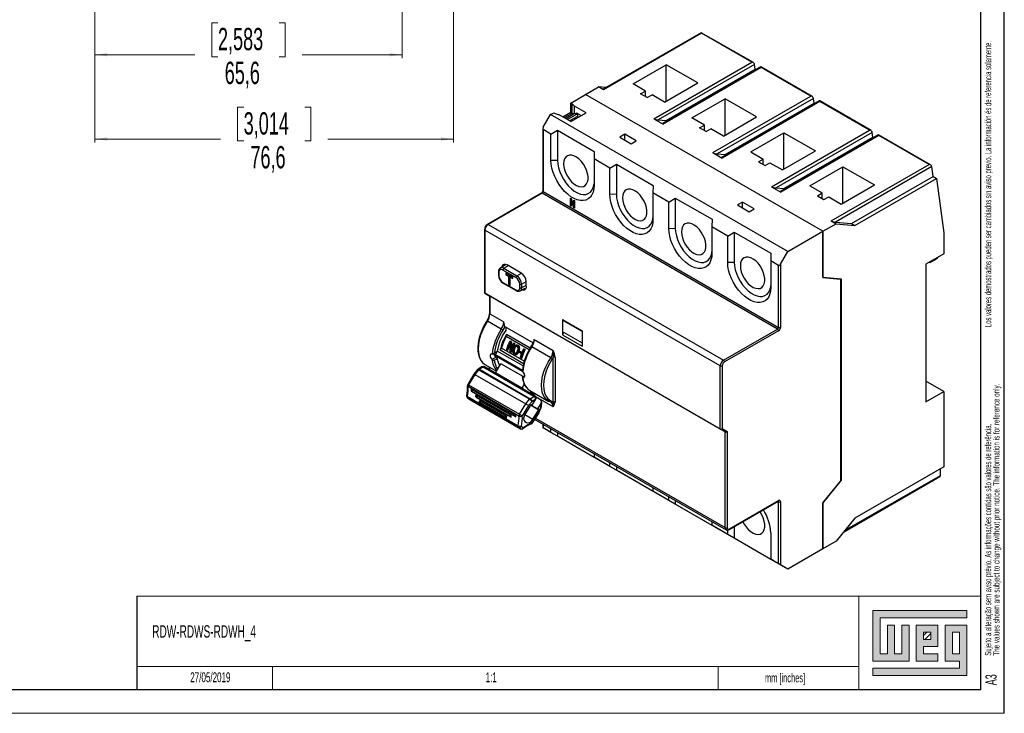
# Model space of a CAD drawing. Header units: millimetres. Extents: x 0 to 420, y 0 to 297.
# Tile 3 of 4: x 210 to 420, y 0 to 148. Entities that reach past the tile are written whole.
import ezdxf

# ---------------------------------------------------------------- set-up
doc = ezdxf.new("R2010")
doc.units = ezdxf.units.MM
doc.layers.add('FORMATO', color=7, linetype='Continuous')
doc.layers.add('LEGENDA', color=7, linetype='Continuous')
doc.styles.add('SLDTEXTSTYLE1', font='TXT', dxfattribs={"width": 0.605})
doc.styles.add('SLDTEXTSTYLE2', font='TXT', dxfattribs={"width": 0.569583})
doc.dimstyles.new('SLDDIMSTYLE0', dxfattribs={"dimtxt": 4.622974, "dimasz": 2.7, "dimexe": 0, "dimexo": 0.0625, "dimgap": 1.155743, "dimtad": 0, "dimdec": 1, "dimrnd": 1e-09, "dimzin": 12, "dimdsep": 46, "dimtxsty": 'SLDTEXTSTYLE1', "dimsah": 1, "dimcen": 0.09, "dimadec": 0, "dimazin": 3, "dimtfac": 1, "dimtdec": 3, "dimtofl": 0, "dimtmove": 0, "dimatfit": 3, "dimfxl": 0, "dimfrac": 2, "dimtolj": 1, "dimtzin": 12, "dimarcsym": 0})

# ---------------------------------------------------------------- blocks, each defined once
blk = doc.blocks.new('SW_NOTE_0')
at = {"color": 0, "linetype": 'Continuous', "lineweight": 0, "attachment_point": 1, "rotation": 90}
for s, insert, char_height, style in [('Sujeito a alteração sem aviso prévio. As informações contidas são valores de referência.                                                           Los valores demostrados pueden ser cambiados sin aviso previo. La información és de referencia solamente.', (-1.71, 0), 1.32292, 'SLDTEXTSTYLE2'), ('The values shown are subject to change without prior notice. The information is for reference only.', (0.06, 0), 1.3229, 'SLDTEXTSTYLE1')]:
    blk.add_mtext(s, dxfattribs=dict(at, insert=insert, char_height=char_height, style=style))
blk = doc.blocks.new('_D_5')
at = {"color": 7, "linetype": 'Continuous', "lineweight": 18}
for p, q in [((302.55, 200.04), (302.55, 121.84)), ((226, 168.89), (226, 121.84)), ((257.77, 129.36), (256.46, 129.36)), ((256.46, 129.36), (256.46, 122.17)), ((270.78, 129.36), (272.09, 129.36)), ((272.09, 129.36), (272.09, 122.17)), ((226, 122.59), (252.85, 122.59)), ((256.46, 122.17), (257.77, 122.17)), ((272.09, 122.17), (270.78, 122.17)), ((302.55, 122.59), (275.71, 122.59))]:
    blk.add_line(p, q, dxfattribs=at)
for points in [[(226, 122.59), (228.7, 122.24), (228.7, 122.94)], [(302.55, 122.59), (299.85, 122.94), (299.85, 122.24)]]:
    blk.add_solid(points, dxfattribs=at)
at = {"color": 7, "linetype": 'Continuous', "lineweight": 18, "char_height": 4.762, "attachment_point": 1, "style": 'SLDTEXTSTYLE1'}
for s, insert in [('3,014', (257.77, 128.31)), ('76,6', (259.21, 121.09))]:
    blk.add_mtext(s, dxfattribs=dict(at, insert=insert))
blk = doc.blocks.new('_D_6')
at = {"color": 7, "linetype": 'Continuous', "lineweight": 18}
for p, q in [((291.6, 188.59), (291.6, 139.84)), ((226, 168.89), (226, 139.84)), ((252.29, 147.36), (250.99, 147.36)), ((250.99, 147.36), (250.99, 140.17)), ((265.31, 147.36), (266.61, 147.36)), ((266.61, 147.36), (266.61, 140.17)), ((226, 140.59), (247.37, 140.59)), ((250.99, 140.17), (252.29, 140.17)), ((266.61, 140.17), (265.31, 140.17)), ((291.6, 140.59), (270.23, 140.59))]:
    blk.add_line(p, q, dxfattribs=at)
for points in [[(226, 140.59), (228.7, 140.24), (228.7, 140.94)], [(291.6, 140.59), (288.9, 140.94), (288.9, 140.24)]]:
    blk.add_solid(points, dxfattribs=at)
at = {"color": 7, "linetype": 'Continuous', "lineweight": 18, "char_height": 4.762, "attachment_point": 1, "style": 'SLDTEXTSTYLE1'}
for s, insert in [('2,583', (252.29, 146.31)), ('65,6', (253.73, 139.09))]:
    blk.add_mtext(s, dxfattribs=dict(at, insert=insert))

msp = doc.modelspace()

# ---------------------------------------------------------------- hatches: boundary and pattern name
at = {"linetype": 'Continuous'}
msp.add_hatch(color=7, dxfattribs=at).paths.add_polyline_path([(391.99, 21.93), (391.99, 11.15), (399.69, 11.15), (399.69, 18.85), (398.15, 18.85), (398.15, 12.69), (396.61, 12.69), (396.61, 18.85), (395.07, 18.85), (395.07, 12.69), (393.53, 12.69), (393.53, 20.39), (412.01, 20.39), (412.01, 21.93)], flags=0)
h = msp.add_hatch(color=7, dxfattribs=at)
h.paths.add_polyline_path([(391.99, 8.07), (412.01, 8.07), (412.01, 18.85), (407.39, 18.85), (407.39, 11.15), (410.47, 11.15), (410.47, 9.61), (391.99, 9.61)], flags=0)
h.paths.add_polyline_path([(408.93, 17.31), (410.47, 17.31), (410.47, 12.69), (408.93, 12.69)], flags=0)
h = msp.add_hatch(color=7, dxfattribs=at)
h.paths.add_polyline_path([(405.85, 12.69), (402.77, 12.69), (402.77, 14.23), (405.85, 14.23), (405.85, 18.85), (401.23, 18.85), (401.23, 11.15), (405.85, 11.15)], flags=0)
h.paths.add_polyline_path([(404.31, 15.77), (402.77, 15.77), (402.77, 17.31), (404.31, 17.31)], flags=0)
h = msp.add_hatch(dxfattribs=at)
h.set_pattern_fill('ANSI31', color=8, scale=0.25, style=0)
h.paths.add_polyline_path([(404.31, 15.77), (402.77, 15.77), (402.77, 17.31), (404.31, 17.31)], flags=0)

# ---------------------------------------------------------------- linework, layer by layer
at = {"color": 7, "linetype": 'Continuous', "lineweight": 25}
for p, q in [((355.36, 145.29), (334.47, 133.23)), ((355.43, 145.17), (334.54, 133.11)), ((366.48, 138.89), (355.38, 145.29)), ((366.13, 138.99), (355.43, 145.17)), ((345.24, 126.93), (366.13, 138.99)), ((340.81, 134.36), (347.89, 138.44)), ((366.72, 138.51), (346.21, 126.67)), ((368.04, 137.97), (347.15, 125.91)), ((368.11, 137.85), (347.22, 125.79)), ((347.86, 126.52), (366.86, 137.49)), ((354.6, 134.56), (347.89, 138.44)), ((347.89, 130.69), (347.89, 138.44)), ((366.86, 137.49), (366.72, 138.51)), ((366.86, 137.49), (367.03, 137.39)), ((379.04, 131.64), (368.07, 137.97)), ((378.7, 131.74), (368.11, 137.85)), ((347.53, 130.48), (354.6, 134.56)), ((330.7, 132.11), (333.48, 133.72)), ((334.54, 133.11), (333.48, 133.72)), ((335.07, 133.58), (333.48, 133.72)), ((343.47, 132.83), (340.81, 134.36)), ((342.44, 132.24), (343.47, 132.83)), ((343.47, 131.64), (343.47, 132.83)), ((327.52, 130.28), (330.7, 132.11)), ((327.8, 130.11), (327.52, 130.28)), ((327.52, 128.24), (327.52, 130.28)), ((381.33, 102.89), (330.7, 132.11)), ((343.86, 131.42), (342.44, 132.24)), ((343.86, 131.42), (344.88, 132.01)), ((347.53, 130.48), (344.88, 132.01)), ((353.38, 127.11), (360.45, 131.19)), ((357.81, 119.68), (378.7, 131.74)), ((379.28, 131.26), (358.77, 119.42)), ((380.61, 130.72), (359.72, 118.66)), ((380.68, 130.59), (359.79, 118.53)), ((360.43, 119.27), (379.42, 130.24)), ((367.17, 127.31), (360.45, 131.19)), ((360.45, 123.43), (360.45, 131.19)), ((379.42, 130.24), (379.28, 131.26)), ((379.42, 130.24), (379.59, 130.14)), ((391.61, 124.38), (380.63, 130.72)), ((391.26, 124.48), (380.68, 130.59)), ((323.21, 127.79), (323.91, 128.2)), ((323.91, 128.2), (324.2, 128.03)), ((327.52, 128.24), (325.86, 127.28)), ((327.52, 128.24), (327.8, 128.07)), ((327.56, 126.3), (330.81, 128.17)), ((328.33, 129.6), (327.8, 130.11)), ((327.8, 128.07), (327.8, 130.11)), ((330.81, 128.17), (328.33, 129.6)), ((328.33, 128.03), (328.33, 129.6)), ((328.76, 128.17), (328.76, 127.85)), ((328.76, 128.17), (329.78, 127.58)), ((321.65, 125.09), (323.21, 127.79)), ((373.84, 98.56), (323.21, 127.79)), ((324.2, 128.03), (325.08, 127.73)), ((327.56, 126.3), (325.08, 127.73)), ((327.8, 128.07), (326.14, 127.11)), ((328.42, 128.04), (326.48, 126.92)), ((328.76, 127.85), (326.81, 126.73)), ((328.94, 127.42), (327.27, 126.46)), ((327.8, 128.07), (328.33, 128.03)), ((328.42, 128.04), (328.33, 128.03)), ((328.76, 127.85), (328.42, 128.04)), ((328.94, 128.07), (328.94, 127.42)), ((329.22, 127.26), (328.94, 127.42)), ((345.24, 126.93), (347.22, 125.79)), ((346.21, 126.67), (347.86, 126.52)), ((347.86, 126.52), (348.03, 126.42)), ((356.03, 125.58), (353.38, 127.11)), ((360.1, 123.23), (367.17, 127.31)), ((321.56, 124.8), (321.56, 111.5)), ((323.31, 123.64), (321.65, 124.6)), ((321.65, 124.6), (321.65, 111.37)), ((323.31, 123.64), (324.7, 124.47)), ((324.7, 124.47), (332.53, 119.96)), ((324.7, 124.47), (324.7, 118.04)), ((355, 124.98), (356.03, 125.58)), ((356.42, 124.17), (355, 124.98)), ((356.03, 124.39), (356.03, 125.58)), ((356.42, 124.17), (357.44, 124.76)), ((360.1, 123.23), (357.44, 124.76)), ((365.94, 119.85), (373.01, 123.94)), ((370.37, 112.42), (391.26, 124.48)), ((391.85, 124.01), (371.34, 112.16)), ((373.01, 123.94), (379.73, 120.06)), ((373.01, 116.18), (373.01, 123.94)), ((391.98, 122.98), (391.85, 124.01)), ((323.31, 118.03), (323.31, 123.64)), ((339.03, 123.63), (337.97, 123.02)), ((337.97, 123.02), (340.45, 121.59)), ((339, 122.43), (339.03, 122.45)), ((341.51, 122.2), (339.03, 123.63)), ((339.03, 122.45), (339.03, 123.63)), ((340.45, 121.59), (341.51, 122.2)), ((393.17, 123.47), (372.28, 111.41)), ((393.24, 123.34), (372.35, 111.28)), ((372.99, 112.02), (391.98, 122.98)), ((391.98, 122.98), (392.16, 122.88)), ((404.29, 117.06), (393.19, 123.47)), ((403.94, 117.16), (393.24, 123.34)), ((332.53, 119.96), (332.51, 118.34)), ((365.94, 119.85), (368.59, 118.32)), ((372.66, 115.98), (379.73, 120.06)), ((324.7, 118.04), (323.31, 118.03)), ((335.88, 116.39), (332.51, 118.34)), ((332.51, 118.34), (332.51, 112.72)), ((357.81, 119.68), (359.79, 118.53)), ((358.77, 119.42), (360.43, 119.27)), ((360.43, 119.27), (360.6, 119.17)), ((367.57, 117.73), (368.59, 118.32)), ((367.57, 117.73), (368.98, 116.92)), ((368.59, 117.14), (368.59, 118.32)), ((335.88, 116.39), (337.27, 117.22)), ((335.88, 110.78), (335.88, 116.39)), ((337.27, 117.22), (345.1, 112.7)), ((337.27, 117.22), (337.27, 110.79)), ((368.98, 116.92), (370.01, 117.51)), ((370.01, 117.51), (372.66, 115.98)), ((378.5, 112.6), (385.57, 116.68)), ((383.05, 105.1), (403.94, 117.16)), ((404.53, 116.69), (384.02, 104.84)), ((385.57, 116.68), (392.29, 112.81)), ((385.57, 108.93), (385.57, 116.68)), ((404.81, 114.6), (404.53, 116.69)), ((387.38, 104.54), (404.81, 114.6)), ((388.09, 104.13), (405.52, 114.19)), ((404.81, 114.6), (405.52, 114.19)), ((405.52, 114.19), (407.07, 102.6)), ((321.65, 111.37), (371.86, 82.39)), ((345.1, 112.7), (345.07, 111.08)), ((370.37, 112.42), (372.35, 111.28)), ((371.34, 112.16), (372.99, 112.02)), ((372.99, 112.02), (373.16, 111.92)), ((378.5, 112.6), (381.16, 111.07)), ((385.22, 108.72), (392.29, 112.81)), ((321.29, 111.02), (309.76, 104.37)), ((321.44, 111.01), (309.91, 104.35)), ((371.64, 82.02), (321.44, 111.01)), ((327.45, 109.99), (327.61, 109.9)), ((327.45, 108.35), (327.45, 109.99)), ((327.59, 108.44), (327.59, 109.91)), ((327.7, 109.63), (327.6, 109.57)), ((328.19, 107.93), (327.6, 109.57)), ((327.6, 109.57), (327.6, 108.27)), ((327.61, 109.9), (328.2, 108.25)), ((328.2, 109.55), (328.35, 109.47)), ((328.2, 108.25), (328.2, 109.55)), ((328.35, 109.47), (328.35, 107.83)), ((328.35, 108.33), (328.35, 109.47)), ((337.27, 110.79), (335.88, 110.78)), ((348.44, 109.14), (345.07, 111.08)), ((345.07, 111.08), (345.07, 105.47)), ((348.44, 109.14), (349.83, 109.97)), ((349.83, 109.97), (357.66, 105.45)), ((349.83, 109.97), (349.83, 103.54)), ((380.13, 110.48), (381.16, 111.07)), ((380.13, 110.48), (381.54, 109.66)), ((381.16, 109.89), (381.16, 111.07)), ((381.54, 109.66), (382.57, 110.25)), ((382.57, 110.25), (385.22, 108.72)), ((327.59, 108.44), (327.45, 108.35)), ((327.6, 108.27), (327.45, 108.35)), ((327.6, 108.43), (327.59, 108.44)), ((328.34, 108.01), (328.19, 107.93)), ((328.35, 107.83), (328.19, 107.93)), ((328.35, 108.33), (328.2, 108.25)), ((328.34, 108.01), (328.24, 108.27)), ((328.35, 108), (328.34, 108.01)), ((348.44, 103.52), (348.44, 109.14)), ((364.16, 109.12), (363.1, 108.51)), ((363.1, 108.51), (365.58, 107.08)), ((364.13, 107.92), (364.16, 107.94)), ((366.64, 107.7), (364.16, 109.12)), ((364.16, 107.94), (364.16, 109.12)), ((365.58, 107.08), (366.64, 107.7)), ((357.66, 105.45), (357.64, 103.83)), ((383.05, 105.1), (384.11, 104.49)), ((309.12, 103.25), (309.12, 89.81)), ((359.41, 74.15), (309.21, 103.13)), ((309.21, 103.13), (309.21, 89.66)), ((309.91, 104.35), (360.12, 75.37)), ((348.44, 103.52), (349.83, 103.54)), ((361.01, 101.88), (357.64, 103.83)), ((357.64, 103.83), (357.64, 98.22)), ((381.33, 102.89), (384.11, 104.49)), ((384.02, 104.84), (387.38, 104.54)), ((384.11, 104.49), (388.09, 104.13)), ((387.38, 104.54), (388.09, 104.13)), ((361.01, 101.88), (362.4, 102.71)), ((361.01, 96.27), (361.01, 101.88)), ((362.4, 102.71), (370.23, 98.19)), ((362.4, 102.71), (362.4, 96.28)), ((373.84, 98.56), (381.33, 102.89)), ((381.33, 102.89), (381.33, 93.01)), ((381.33, 93.09), (381.33, 102.89)), ((407.07, 102.6), (407.07, 98.11)), ((370.23, 98.19), (370.2, 96.58)), ((372.28, 95.87), (373.84, 98.56)), ((407.07, 98.11), (403.25, 95.9)), ((404.12, 96.22), (405.46, 97)), ((313.55, 95.68), (312.52, 95.07)), ((315.8, 93.04), (313.05, 94.63)), ((313.26, 95), (316.02, 93.41)), ((316.99, 93.98), (313.94, 95.74)), ((361.01, 96.27), (362.4, 96.28)), ((371.86, 95.62), (370.2, 96.58)), ((370.2, 96.58), (370.2, 90.96)), ((371.86, 82.39), (371.86, 95.62)), ((372.28, 95.87), (372.28, 82.39)), ((403.25, 95.9), (403.25, 66.51)), ((404.12, 96.22), (403.96, 96.31)), ((312.13, 94.27), (312.13, 93.54)), ((312.21, 94.15), (312.21, 93.42)), ((315.16, 93.19), (313.67, 94.05)), ((313.67, 94.05), (313.67, 93.68)), ((313.95, 93.84), (313.67, 93.68)), ((313.67, 93.68), (314.23, 93.35)), ((313.95, 93.88), (313.95, 93.84)), ((313.95, 93.84), (314.51, 93.52)), ((314.51, 93.52), (314.23, 93.35)), ((314.23, 93.35), (314.23, 91.52)), ((314.51, 93.52), (314.51, 91.68)), ((314.88, 93.31), (314.6, 93.14)), ((314.6, 91.3), (314.6, 93.14)), ((314.6, 93.14), (315.16, 92.82)), ((314.88, 93.31), (315.16, 93.14)), ((315.16, 92.82), (315.16, 93.19)), ((381.33, 93.09), (385.22, 92.74)), ((381.33, 93.01), (385.08, 92.67)), ((385.08, 92.67), (384.91, 92.77)), ((385.08, 92.67), (385.08, 49.66)), ((385.22, 92.74), (385.22, 49.75)), ((313.05, 91.97), (315.8, 90.38)), ((313.11, 91.84), (315.87, 90.24)), ((314.51, 91.68), (314.23, 91.52)), ((314.23, 91.52), (314.6, 91.3)), ((314.51, 91.68), (314.6, 91.63)), ((316.64, 90.86), (316.64, 91.6)), ((316.75, 90.18), (317.8, 90.78)), ((317.06, 91.6), (317.06, 90.86)), ((318.05, 91.09), (318.05, 92.15)), ((359.41, 60.67), (309.21, 89.66)), ((309.21, 89.66), (310.27, 89.04)), ((310.18, 89.09), (310.18, 85.09)), ((360.47, 60.06), (310.27, 89.04)), ((310.27, 89.04), (310.27, 85.26)), ((310.27, 85.26), (313.24, 83.54)), ((325.75, 84.08), (329.93, 81.67)), ((325.75, 84.08), (325.75, 80.79)), ((325.75, 84.08), (325.97, 83.78)), ((312.72, 81.98), (309.75, 83.69)), ((313.45, 82.59), (319.53, 79.08)), ((313.66, 82.47), (313.66, 81.74)), ((329.93, 81.49), (325.97, 83.78)), ((360.12, 75.37), (371.64, 82.02)), ((313.76, 80.44), (313.82, 80.89)), ((318.69, 77.59), (313.76, 80.44)), ((318.9, 77.96), (313.82, 80.89)), ((325.97, 81.33), (325.75, 80.79)), ((325.75, 80.79), (329.93, 78.38)), ((325.98, 81.34), (325.97, 81.33)), ((325.97, 81.33), (329.93, 79.05)), ((329.93, 81.67), (329.93, 78.38)), ((371.86, 81.66), (360.33, 75)), ((312.49, 77.51), (312.77, 77.94)), ((317.62, 75.14), (312.77, 77.94)), ((314.53, 79.47), (314.68, 79.38)), ((314.53, 79.47), (314.71, 79.45)), ((314.68, 79.38), (314.87, 79.36)), ((314.87, 79.36), (314.71, 79.45)), ((315.28, 79.03), (315.43, 78.95)), ((315.28, 79.03), (315.46, 79.01)), ((315.34, 77.85), (315.53, 77.83)), ((315.43, 78.95), (315.61, 78.93)), ((315.61, 78.93), (315.46, 79.01)), ((316.17, 78.59), (315.99, 78.61)), ((316.37, 78.52), (316.17, 78.59)), ((316.18, 78.54), (316.37, 78.52)), ((316.46, 78.02), (316.64, 78)), ((317.45, 77.78), (317.63, 77.67)), ((317.45, 77.78), (317.64, 77.76)), ((317.82, 77.65), (317.64, 77.76)), ((323.25, 75.9), (319.22, 78.22)), ((319.74, 79.79), (323.77, 77.46)), ((310.78, 76.64), (311.6, 77.12)), ((310.78, 75.58), (311.6, 76.05)), ((311.17, 76.49), (311.35, 76.6)), ((317.25, 72.98), (311.22, 76.47)), ((311.23, 76.9), (311.84, 77.25)), ((311.23, 75.35), (311.84, 75.7)), ((311.71, 76.96), (311.52, 77.07)), ((317.36, 74.14), (311.85, 77.32)), ((317.48, 74.63), (312.49, 77.51)), ((313.95, 77.56), (313.81, 77.65)), ((313.95, 77.56), (314.14, 77.54)), ((314.71, 77.13), (314.55, 77.22)), ((314.71, 77.13), (314.89, 77.11)), ((315.25, 77.4), (315.44, 77.38)), ((315.5, 76.89), (315.69, 76.87)), ((315.62, 76.61), (315.81, 76.59)), ((316.33, 77.31), (316.51, 77.29)), ((316.82, 76.86), (316.47, 77.06)), ((316.56, 77.29), (316.91, 77.09)), ((316.56, 77.29), (316.74, 77.27)), ((317.1, 77.07), (316.74, 77.27)), ((316.91, 75.85), (316.74, 75.95)), ((316.82, 76.86), (317.01, 76.84)), ((316.91, 77.09), (317.1, 77.07)), ((316.91, 75.85), (317.1, 75.83)), ((317.63, 77.67), (317.82, 77.65)), ((323.77, 66.45), (323.77, 75.95)), ((324.2, 75.95), (324.2, 66.45)), ((308.59, 73.95), (307.79, 73.46)), ((308.84, 73.92), (308.04, 73.43)), ((319.69, 67.66), (308.84, 73.92)), ((319.95, 67.69), (309.1, 73.96)), ((309.35, 74.38), (311.67, 73.04)), ((310.18, 73.64), (310.18, 73.34)), ((311.46, 72.69), (312.64, 74.63)), ((312.24, 74.44), (312.46, 74.32)), ((317.39, 71.89), (312.64, 74.63)), ((359.41, 60.67), (359.41, 74.15)), ((359.84, 74.15), (359.84, 60.77)), ((306.87, 72.43), (305.55, 70.22)), ((307.06, 72.33), (305.74, 70.13)), ((307.67, 73.36), (306.88, 72.43)), ((307.89, 73.3), (307.06, 72.33)), ((307.06, 72.33), (317.94, 66.05)), ((307.06, 72.33), (307.06, 72.33)), ((318.75, 67.03), (307.89, 73.3)), ((308.04, 73.43), (318.9, 67.16)), ((317.11, 69.42), (311.46, 72.69)), ((311.82, 72.44), (311.46, 72.69)), ((311.79, 72.4), (311.82, 72.44)), ((317.47, 69.18), (311.82, 72.44)), ((317.29, 71.83), (317.72, 72.08)), ((316.49, 63.46), (305.63, 69.73)), ((305.74, 70.13), (316.6, 63.86)), ((317.63, 70.26), (317.11, 69.42)), ((317.11, 69.42), (317.47, 69.18)), ((407.07, 68.71), (403.25, 70.92)), ((305.48, 67.65), (316.32, 61.39)), ((305.54, 67.32), (305.99, 67.02)), ((316.4, 61.06), (305.56, 67.31)), ((305.56, 67.31), (306.01, 67)), ((306.31, 69.24), (315.82, 63.75)), ((306.31, 69.24), (306.43, 68.79)), ((306.32, 68.8), (315.83, 63.31)), ((306.43, 68.79), (306.32, 68.8)), ((306.43, 68.79), (315.44, 63.59)), ((307.41, 67.55), (307.28, 67.52)), ((307.28, 67.52), (314.79, 63.19)), ((307.32, 67.99), (314.82, 63.66)), ((307.32, 67.99), (307.41, 67.55)), ((307.41, 67.55), (314.42, 63.5)), ((317.45, 69.14), (317.47, 69.18)), ((318.82, 68.91), (322.85, 66.59)), ((318.88, 68.32), (319.13, 68.73)), ((318.9, 67.16), (319.69, 67.66)), ((319.01, 68.53), (319.62, 68.18)), ((319.66, 67.88), (319.66, 67.87)), ((320.01, 67.66), (319.98, 67.67)), ((321.1, 66.91), (320.15, 67.46)), ((403.25, 66.51), (407.07, 68.71)), ((407.07, 68.71), (407.07, 52.63)), ((306.01, 67), (316.84, 60.75)), ((306.02, 67), (316.86, 60.74)), ((308.19, 66.35), (308.04, 66.3)), ((308.04, 66.3), (313.81, 62.97)), ((308.12, 66.78), (313.89, 63.45)), ((308.12, 66.78), (308.19, 66.35)), ((308.19, 66.35), (313.47, 63.31)), ((316.6, 63.86), (317.95, 66.05)), ((318.54, 65.68), (317.19, 63.49)), ((318.78, 65.52), (317.8, 63.95)), ((317.94, 66.05), (318.75, 67.03)), ((317.94, 66.05), (317.95, 66.05)), ((318.54, 65.68), (318.78, 65.52)), ((319.03, 65.95), (318.77, 65.52)), ((318.95, 65.82), (320.7, 64.8)), ((320.41, 65), (318.96, 65.84)), ((319.01, 65.92), (319.31, 65.75)), ((319.03, 65.95), (319.31, 65.75)), ((320.06, 67.06), (319.27, 66.56)), ((319.31, 65.75), (320.08, 67.04)), ((320.08, 67.04), (320.06, 67.06)), ((321.19, 66.28), (320.41, 65)), ((320.75, 64.16), (321.23, 65.3)), ((321.14, 66.88), (321.12, 66.89)), ((321.12, 65.3), (321.22, 66.27)), ((321.22, 66.27), (321.19, 66.28)), ((321.26, 65.45), (321.36, 66.42)), ((323.28, 66.38), (323.35, 66.35)), ((313.47, 63.31), (313.89, 63.45)), ((313.81, 62.97), (313.47, 63.31)), ((314.42, 63.5), (314.82, 63.66)), ((314.79, 63.19), (314.42, 63.5)), ((315.44, 63.59), (315.82, 63.75)), ((315.83, 63.31), (315.44, 63.59)), ((319.32, 62.03), (320.68, 64.21)), ((319.39, 61.98), (320.76, 64.15)), ((319.47, 62.8), (320.45, 64.37)), ((320.7, 64.8), (320.41, 65)), ((320.44, 64.38), (320.7, 64.8)), ((320.44, 64.38), (320.45, 64.37)), ((320.45, 64.37), (320.68, 64.21)), ((316.84, 60.75), (316.4, 61.06)), ((317.01, 61.27), (317.46, 60.97)), ((317.73, 62.3), (318.06, 62.07)), ((319.87, 62.75), (360.68, 39.19)), ((321.56, 61.77), (321.56, 60.96)), ((323.31, 59.95), (321.65, 60.91)), ((323.21, 60.01), (321.65, 60.91)), ((373.84, 30.79), (323.21, 60.01)), ((323.31, 59.95), (323.31, 60.76)), ((324.7, 59.15), (323.31, 59.95)), ((324.7, 59.96), (324.7, 59.15)), ((332.53, 54.63), (324.7, 59.15)), ((360.47, 60.06), (359.41, 60.67)), ((359.84, 60.77), (360.9, 60.16)), ((360.47, 39.65), (360.47, 60.06)), ((360.9, 60.16), (360.9, 39.65)), ((332.51, 55.45), (332.51, 54.65)), ((335.88, 52.7), (332.51, 54.65)), ((332.51, 54.65), (332.53, 54.63)), ((335.88, 52.7), (335.88, 53.51)), ((337.27, 51.9), (335.88, 52.7)), ((337.27, 52.7), (337.27, 51.9)), ((407.07, 52.63), (388.09, 41.67)), ((345.1, 47.38), (337.27, 51.9)), ((385.69, 38.69), (406.23, 50.54)), ((406.36, 50.79), (406.36, 52.22)), ((385.22, 49.75), (381.33, 44.91)), ((385.08, 49.66), (381.33, 44.99)), ((385.22, 49.75), (385.08, 49.83)), ((345.07, 48.2), (345.07, 47.39)), ((348.44, 45.45), (345.07, 47.39)), ((345.07, 47.39), (345.1, 47.38)), ((348.44, 45.45), (348.44, 46.25)), ((349.83, 44.64), (348.44, 45.45)), ((349.83, 45.45), (349.83, 44.64)), ((357.66, 40.12), (349.83, 44.64)), ((361.33, 39.22), (371.79, 45.27)), ((361.39, 39.36), (371.86, 45.4)), ((371.86, 31.93), (371.86, 45.16)), ((372.28, 45.16), (372.28, 31.69)), ((381.33, 44.99), (381.33, 35.11)), ((381.33, 35.11), (381.33, 44.91)), ((357.64, 40.95), (357.64, 40.14)), ((361.01, 38.19), (357.64, 40.14)), ((357.64, 40.14), (357.66, 40.12)), ((388.09, 41.67), (384.11, 36.72)), ((361.01, 38.19), (361.01, 39.13)), ((362.4, 37.39), (361.01, 38.19)), ((362.4, 39.84), (362.4, 37.39)), ((370.2, 38.5), (370.2, 32.89)), ((370.23, 32.87), (362.4, 37.39)), ((384.11, 36.72), (381.33, 35.11)), ((381.33, 35.11), (373.84, 30.79)), ((371.86, 31.93), (370.2, 32.89)), ((370.2, 32.89), (370.23, 32.87)), ((373.84, 30.79), (372.28, 31.69))]:
    msp.add_line(p, q, dxfattribs=at)
at = {"color": 1, "linetype": 'Continuous', "lineweight": 25}
for p, q in [((313.26, 95), (314.24, 95.57)), ((316.02, 93.41), (317, 93.98)), ((317.06, 91.6), (318.05, 92.16)), ((317.06, 90.86), (318.05, 91.43)), ((317.22, 73.21), (311.35, 76.6)), ((305.56, 67.31), (305.54, 67.32)), ((323.77, 65.43), (320.11, 67.55)), ((306.01, 67), (305.99, 67.02)), ((306.01, 67), (306.02, 67)), ((319.27, 66.56), (318.54, 65.68)), ((320.67, 64.22), (321.12, 65.3)), ((317.72, 63.81), (319.47, 62.8)), ((320.03, 62.99), (360.47, 39.65)), ((321.65, 61.72), (321.65, 60.91)), ((316.86, 60.74), (316.84, 60.75)), ((385.95, 39), (406.36, 50.79)), ((371.86, 45.16), (371.73, 45.23))]:
    msp.add_line(p, q, dxfattribs=at)
at = {"color": 7, "linetype": 'Continuous', "lineweight": 18}
for p, q in [((412.01, 21.93), (391.99, 21.93)), ((391.99, 21.93), (391.99, 11.15)), ((412.01, 20.39), (412.01, 21.93)), ((393.53, 20.39), (412.01, 20.39)), ((393.53, 12.69), (393.53, 20.39)), ((396.61, 18.85), (395.07, 18.85)), ((395.07, 18.85), (395.07, 12.69)), ((396.61, 12.69), (396.61, 18.85)), ((399.69, 18.85), (398.15, 18.85)), ((398.15, 18.85), (398.15, 12.69)), ((399.69, 11.15), (399.69, 18.85)), ((405.85, 18.85), (401.23, 18.85)), ((401.23, 18.85), (401.23, 11.15)), ((402.77, 17.31), (404.31, 17.31)), ((402.77, 15.77), (402.77, 17.31)), ((404.31, 17.31), (404.31, 15.77)), ((405.85, 14.23), (405.85, 18.85)), ((412.01, 18.85), (407.39, 18.85)), ((407.39, 18.85), (407.39, 11.15)), ((408.93, 12.69), (408.93, 17.31)), ((408.93, 17.31), (410.47, 17.31)), ((410.47, 17.31), (410.47, 12.69)), ((412.01, 8.07), (412.01, 18.85)), ((404.31, 15.77), (402.77, 15.77)), ((395.07, 12.69), (393.53, 12.69)), ((398.15, 12.69), (396.61, 12.69)), ((402.77, 14.23), (405.85, 14.23)), ((402.77, 12.69), (402.77, 14.23)), ((405.85, 12.69), (402.77, 12.69)), ((405.85, 11.15), (405.85, 12.69)), ((410.47, 12.69), (408.93, 12.69)), ((391.99, 11.15), (399.69, 11.15)), ((401.23, 11.15), (405.85, 11.15)), ((407.39, 11.15), (410.47, 11.15)), ((410.47, 11.15), (410.47, 9.61)), ((263.92, 10), (263.92, 5)), ((359, 10.01), (359, 5)), ((391.99, 9.61), (391.99, 8.07)), ((410.47, 9.61), (391.99, 9.61)), ((391.99, 8.07), (412.01, 8.07))]:
    msp.add_line(p, q, dxfattribs=at)
at = {"color": 7, "linetype": 'Continuous', "lineweight": 25, "flags": 128}
for points in [[(355.43, 145.17), (355.43, 145.17), (355.42, 145.21), (355.39, 145.29), (355.36, 145.29)], [(368.11, 137.85), (368.11, 137.85), (368.1, 137.89), (368.07, 137.97), (368.05, 137.97)], [(380.68, 130.59), (380.68, 130.6), (380.67, 130.64), (380.63, 130.72), (380.61, 130.72)], [(393.24, 123.34), (393.24, 123.34), (393.23, 123.38), (393.2, 123.46), (393.17, 123.47)], [(332.51, 112.72), (332.46, 111.96), (332.3, 111.28), (332.05, 110.68), (331.71, 110.19), (331.28, 109.82), (330.78, 109.57), (330.21, 109.45), (329.59, 109.47), (328.93, 109.61), (328.25, 109.89), (327.57, 110.28), (326.89, 110.79), (326.23, 111.41), (325.61, 112.11), (325.04, 112.88), (324.54, 113.71), (324.11, 114.58), (323.77, 115.46), (323.52, 116.35), (323.37, 117.21), (323.31, 118.03)], [(324.7, 118.04), (324.76, 117.27), (324.92, 116.45), (325.18, 115.62), (325.53, 114.79), (325.97, 113.99), (326.48, 113.24), (327.05, 112.55), (327.66, 111.96), (328.29, 111.47), (328.94, 111.09), (329.58, 110.85), (330.19, 110.74), (330.76, 110.77), (331.27, 110.93), (331.71, 111.23), (332.06, 111.65), (332.32, 112.18), (332.48, 112.81), (332.51, 113.04)], [(326, 117.3), (326.05, 116.66), (326.21, 115.98), (326.47, 115.3), (326.81, 114.64), (327.23, 114.02), (327.71, 113.48), (328.22, 113.03), (328.75, 112.69), (329.27, 112.48), (329.77, 112.41), (330.22, 112.47), (330.6, 112.67), (330.9, 113), (331.11, 113.44), (331.22, 113.98), (331.22, 114.59), (331.11, 115.25), (330.9, 115.93), (330.6, 116.61), (330.22, 117.25), (329.77, 117.83), (329.27, 118.33), (328.75, 118.73), (328.22, 119), (327.71, 119.14), (327.23, 119.15), (326.81, 119.02), (326.47, 118.75), (326.21, 118.36), (326.05, 117.87), (326, 117.3)], [(338.57, 110.04), (338.62, 109.4), (338.78, 108.73), (339.04, 108.04), (339.38, 107.38), (339.8, 106.77), (340.27, 106.22), (340.79, 105.77), (341.32, 105.44), (341.84, 105.23), (342.33, 105.15), (342.78, 105.22), (343.17, 105.42), (343.47, 105.74), (343.68, 106.19), (343.79, 106.72), (343.79, 107.33), (343.68, 107.99), (343.47, 108.68), (343.17, 109.35), (342.78, 110), (342.33, 110.58), (341.84, 111.08), (341.32, 111.47), (340.79, 111.75), (340.27, 111.89), (339.8, 111.89), (339.38, 111.76), (339.04, 111.5), (338.78, 111.11), (338.62, 110.62), (338.57, 110.04)], [(345.07, 105.47), (345.02, 104.71), (344.87, 104.02), (344.62, 103.43), (344.27, 102.94), (343.84, 102.57), (343.34, 102.32), (342.77, 102.2), (342.15, 102.21), (341.5, 102.36), (340.82, 102.63), (340.13, 103.03), (339.45, 103.54), (338.8, 104.15), (338.18, 104.85), (337.61, 105.63), (337.11, 106.46), (336.68, 107.33), (336.33, 108.21), (336.08, 109.09), (335.93, 109.96), (335.88, 110.78)], [(337.27, 110.79), (337.32, 110.02), (337.48, 109.2), (337.74, 108.37), (338.09, 107.54), (338.53, 106.74), (339.04, 105.98), (339.61, 105.3), (340.22, 104.7), (340.86, 104.21), (341.51, 103.84), (342.14, 103.6), (342.75, 103.49), (343.32, 103.51), (343.83, 103.68), (344.27, 103.97), (344.62, 104.39), (344.88, 104.93), (345.04, 105.56), (345.07, 105.78)], [(357.64, 98.22), (357.59, 97.45), (357.43, 96.77), (357.18, 96.18), (356.84, 95.69), (356.41, 95.31), (355.91, 95.06), (355.34, 94.95), (354.72, 94.96), (354.06, 95.1), (353.38, 95.38), (352.7, 95.77), (352.02, 96.28), (351.36, 96.9), (350.74, 97.6), (350.18, 98.37), (349.67, 99.2), (349.24, 100.07), (348.9, 100.96), (348.65, 101.84), (348.5, 102.7), (348.44, 103.52)], [(349.83, 103.54), (349.89, 102.76), (350.05, 101.95), (350.31, 101.11), (350.66, 100.28), (351.1, 99.48), (351.61, 98.73), (352.18, 98.05), (352.79, 97.45), (353.42, 96.96), (354.07, 96.59), (354.71, 96.34), (355.32, 96.23), (355.89, 96.26), (356.4, 96.42), (356.84, 96.72), (357.19, 97.14), (357.45, 97.67), (357.61, 98.3), (357.64, 98.53)], [(351.13, 102.79), (351.19, 102.15), (351.34, 101.47), (351.6, 100.79), (351.95, 100.13), (352.36, 99.51), (352.84, 98.97), (353.35, 98.52), (353.88, 98.18), (354.4, 97.97), (354.9, 97.9), (355.35, 97.96), (355.73, 98.16), (356.04, 98.49), (356.24, 98.93), (356.35, 99.47), (356.35, 100.08), (356.24, 100.74), (356.04, 101.42), (355.73, 102.1), (355.35, 102.74), (354.9, 103.32), (354.4, 103.82), (353.88, 104.22), (353.35, 104.49), (352.84, 104.63), (352.36, 104.64), (351.95, 104.51), (351.6, 104.24), (351.34, 103.86), (351.19, 103.36), (351.13, 102.79)], [(363.7, 95.53), (363.75, 94.89), (363.91, 94.22), (364.17, 93.54), (364.51, 92.87), (364.93, 92.26), (365.4, 91.71), (365.92, 91.27), (366.45, 90.93), (366.97, 90.72), (367.47, 90.65), (367.91, 90.71), (368.3, 90.91), (368.6, 91.24), (368.81, 91.68), (368.92, 92.22), (368.92, 92.83), (368.81, 93.49), (368.6, 94.17), (368.3, 94.85), (367.91, 95.49), (367.47, 96.07), (366.97, 96.57), (366.45, 96.96), (365.92, 97.24), (365.4, 97.38), (364.93, 97.39), (364.51, 97.25), (364.17, 96.99), (363.91, 96.6), (363.75, 96.11), (363.7, 95.53)], [(312.89, 95.29), (312.9, 95.35), (312.96, 95.55), (313.06, 95.7), (313.19, 95.81), (313.36, 95.87), (313.54, 95.88), (313.74, 95.84), (313.94, 95.74)], [(370.2, 90.96), (370.15, 90.2), (370, 89.52), (369.75, 88.92), (369.4, 88.43), (368.98, 88.06), (368.47, 87.81), (367.9, 87.69), (367.29, 87.71), (366.63, 87.85), (365.95, 88.12), (365.26, 88.52), (364.58, 89.03), (363.93, 89.64), (363.31, 90.35), (362.74, 91.12), (362.24, 91.95), (361.81, 92.82), (361.46, 93.7), (361.21, 94.59), (361.06, 95.45), (361.01, 96.27)], [(362.4, 96.28), (362.45, 95.51), (362.61, 94.69), (362.87, 93.86), (363.22, 93.03), (363.66, 92.23), (364.17, 91.48), (364.74, 90.79), (365.35, 90.2), (365.99, 89.71), (366.64, 89.33), (367.27, 89.09), (367.89, 88.98), (368.45, 89), (368.96, 89.17), (369.4, 89.46), (369.75, 89.89), (370.01, 90.42), (370.17, 91.05), (370.2, 91.28)], [(318.05, 91.09), (318.03, 90.86), (317.97, 90.66), (317.87, 90.51), (317.74, 90.4), (317.57, 90.34), (317.39, 90.33), (317.19, 90.38), (317.13, 90.4)], [(309.87, 84.09), (309.44, 83.44), (308.95, 82.59), (308.54, 81.7), (308.2, 80.79), (307.94, 79.89), (307.78, 79.01), (307.71, 78.15), (307.73, 77.34), (307.85, 76.59), (308.07, 75.91), (308.38, 75.32), (308.66, 74.96)], [(309.75, 83.69), (309.73, 83.71), (309.72, 83.72), (309.71, 83.75), (309.71, 83.8), (309.77, 83.95), (309.79, 83.98), (309.87, 84.09)], [(316.08, 78.33), (315.93, 78.38), (315.78, 78.36), (315.64, 78.28), (315.5, 78.14), (315.34, 77.85)], [(315.53, 77.83), (315.74, 78.19), (315.89, 78.3), (316.02, 78.35)], [(316.18, 77.4), (316.28, 77.75), (316.29, 77.96), (316.24, 78.15), (316.15, 78.27), (316.08, 78.33)], [(310.78, 76.64), (310.63, 76.7), (310.49, 76.69), (310.38, 76.61), (310.32, 76.48), (310.31, 76.31), (310.35, 76.11), (310.45, 75.92), (310.58, 75.75), (310.73, 75.61), (310.78, 75.58)], [(311.23, 76.9), (311.16, 76.86), (311.09, 76.82), (310.98, 76.76), (310.85, 76.68), (310.78, 76.64)], [(316.33, 77.31), (316.09, 76.86), (315.92, 76.7), (315.72, 76.61), (315.52, 76.64), (315.44, 76.67)], [(315.5, 76.89), (315.65, 76.84), (315.8, 76.87), (315.92, 76.94), (316.05, 77.12), (316.18, 77.4)], [(315.81, 76.59), (315.81, 76.59), (316, 76.62), (316.16, 76.72), (316.32, 76.9), (316.51, 77.29)], [(323.6, 75.66), (323.05, 74.75), (322.59, 73.8), (322.22, 72.83), (321.94, 71.86), (321.78, 70.92), (321.72, 70.02), (321.78, 69.19), (321.94, 68.43), (322.22, 67.78), (322.59, 67.24), (323.05, 66.83), (323.6, 66.54)], [(310.78, 75.58), (310.91, 75.44), (311.03, 75.36), (311.12, 75.33), (311.2, 75.34), (311.23, 75.35)], [(317.22, 71.79), (317.22, 71.79), (317.25, 71.8), (317.29, 71.83)], [(317.29, 71.83), (317.44, 71.77), (317.57, 71.77), (317.66, 71.84), (317.72, 71.97), (317.73, 72.14), (317.69, 72.34), (317.6, 72.54), (317.48, 72.72), (317.34, 72.86), (317.29, 72.89)], [(318.42, 69.2), (318.47, 69.16), (318.82, 68.91)], [(323.25, 66.4), (322.68, 66.69), (322.35, 66.97)], [(406.23, 50.54), (406.28, 50.58), (406.33, 50.64)], [(371.79, 45.27), (371.83, 45.28), (371.83, 45.28)], [(364.24, 40.91), (364.51, 40.41), (364.93, 39.8), (365.4, 39.25), (365.92, 38.8), (366.45, 38.47), (366.97, 38.26), (367.47, 38.18), (367.91, 38.25), (368.3, 38.45), (368.6, 38.77), (368.81, 39.22), (368.92, 39.75), (368.92, 40.36), (368.81, 41.02), (368.6, 41.71), (368.3, 42.38), (367.91, 43.03), (367.91, 43.03)]]:
    msp.add_lwpolyline(points, dxfattribs=at)
at = {"color": 1, "linetype": 'Continuous', "lineweight": 25, "flags": 128}
for points in [[(310.19, 85.09), (310.18, 85.17), (310.21, 85.25), (310.23, 85.27), (310.25, 85.27), (310.27, 85.26)], [(309.75, 83.69), (309.18, 82.74), (308.69, 81.75), (308.31, 80.74), (308.02, 79.73), (307.85, 78.75), (307.79, 77.82), (307.85, 76.95), (308.02, 76.16), (308.31, 75.48), (308.69, 74.92), (309.18, 74.49), (309.35, 74.38)], [(322.35, 66.97), (322.2, 67.13), (321.81, 67.69), (321.53, 68.37), (321.36, 69.15), (321.3, 70.02), (321.36, 70.96), (321.53, 71.94), (321.81, 72.94), (322.2, 73.95), (322.68, 74.95), (323.25, 75.9)], [(307.67, 73.36), (307.69, 73.37), (307.72, 73.37), (307.77, 73.36), (307.82, 73.33), (307.89, 73.3)], [(305.48, 67.65), (305.42, 67.69), (305.37, 67.73), (305.34, 67.77), (305.33, 67.81), (305.33, 67.83)], [(319.66, 67.86), (319.66, 67.88), (319.66, 67.88)], [(321.12, 65.3), (321.17, 65.29), (321.21, 65.29), (321.22, 65.3), (321.23, 65.3)]]:
    msp.add_lwpolyline(points, dxfattribs=at)
at = {"color": 7, "linetype": 'Continuous', "lineweight": 25}
for centre, radius, start, end in [((366.12, 138.32), 0.672, 37.0201, 88.4829), ((378.68, 131.06), 0.672, 37.0201, 88.4829), ((391.24, 123.81), 0.672, 37.0201, 88.4829), ((403.92, 116.49), 0.672, 37.0201, 88.4829), ((320.96, 111.53), 0.61, 303.2874, 356.7141), ((321.19, 111.4), 0.461, 302.6055, 357.3945), ((310.46, 103.22), 1.34, 121.3314, 178.668), ((310.74, 103.06), 1.54, 122.6055, 177.3945), ((404.86, 98.09), 1.25, 298.6367, 329.1938), ((312.95, 94.34), 0.829, 121.8418, 184.957), ((312.72, 94.23), 0.514, 50.7967, 189.214), ((313.51, 94.61), 0.461, 122.7619, 177.3824), ((313.85, 95.35), 0.747, 136.5382, 174.9654), ((314.18, 93.59), 2.06, 181.4625, 238.5379), ((314.02, 93.5), 1.81, 182.6055, 237.3945), ((316.27, 93.02), 0.461, 122.7619, 177.3824), ((314.83, 91.52), 1.81, 2.6055, 57.3945), ((314.79, 91.49), 2.27, 2.6055, 57.3945), ((315.74, 92.04), 2.31, 2.6055, 57.3945), ((316.13, 90.78), 0.514, 230.7967, 9.214), ((316.85, 92.01), 0.461, 242.6218, 297.2339), ((316.85, 91.27), 0.461, 242.6218, 297.2339), ((317.66, 91.2), 0.747, 245.0276, 283.458), ((316.34, 90.88), 0.79, 233.2526, 301.7283), ((307.3, 85.38), 2.97, 325.4687, 357.7459), ((308.61, 85.04), 1.56, 321.7088, 2.2566), ((322.25, 75.5), 11.53, 145.8248, 174.316), ((310.27, 83.66), 2.97, 325.4687, 357.7459), ((311.29, 79.5), 2.86, 51.6279, 60.0122), ((309.8, 83.9), 3.91, 326.5684, 340.2388), ((306.6, 81.59), 6.92, 8.2844, 16.3792), ((371.4, 82.41), 0.461, 302.6055, 357.3945), ((371.4, 81.64), 0.461, 2.6055, 57.3945), ((371.36, 82.43), 0.922, 302.6055, 357.3945), ((372.07, 82.8), 0.461, 242.6097, 297.3903), ((322.39, 75.45), 11.25, 145.9773, 172.5714), ((321.83, 75.81), 10.09, 144.0048, 171.7997), ((321.9, 75.75), 9.57, 147.5243, 169.3992), ((321.69, 75.86), 9.16, 150.0104, 166.9131), ((323.14, 75.01), 9.7, 152.6687, 164.2548), ((323.14, 74.98), 9.54, 154.9817, 164.3118), ((322.67, 75.21), 8.85, 157.7582, 164.6908), ((324.06, 74.51), 9.88, 152.7313, 161.8376), ((324.04, 74.49), 9.7, 152.6687, 164.2548), ((323.77, 74.66), 9.21, 152.3591, 164.5644), ((316.08, 77.45), 1.01, 151.2467, 230.5615), ((316.32, 77.53), 1.2, 125.6524, 160.2871), ((316.49, 77.38), 1.24, 157.9645, 179.2048), ((316.64, 77.37), 1.21, 157.7188, 179.5905), ((315.93, 78.09), 0.514, 60.9969, 126.2891), ((315.85, 78.03), 0.607, 358.6299, 57.01), ((314.81, 77.96), 1.65, 337.0491, 2.1814), ((316.06, 78.03), 0.586, 357.3851, 58.0105), ((314.94, 77.95), 1.7, 337.3372, 1.6739), ((326.07, 73.32), 9.7, 152.6687, 164.2548), ((328.2, 72), 11.05, 145.4202, 173.708), ((328.76, 71.75), 11.53, 145.8248, 174.316), ((316.56, 80.04), 3.1, 325.2759, 346.2372), ((316.78, 79.91), 2.97, 325.4687, 357.7459), ((321.94, 78.81), 2.4, 155.9357, 168.2313), ((312.01, 76.85), 0.896, 180.7876, 242.5612), ((310.7, 77.59), 1.18, 303.2221, 346.8764), ((315.22, 76.1), 3.41, 186.6358, 213.6529), ((315.82, 77.36), 0.567, 176.0587, 236.2329), ((316.03, 77.36), 0.594, 177.6262, 234.8612), ((325.58, 73.6), 9.75, 157.7426, 159.1808), ((325.94, 73.39), 9.75, 157.7426, 159.1808), ((326.25, 73.22), 9.7, 152.6687, 164.2548), ((325.67, 73.55), 9.26, 157.7048, 159.2187), ((325.98, 73.38), 9.21, 152.3591, 164.5644), ((320.81, 77.58), 2.97, 325.4687, 357.7459), ((321.82, 73.42), 2.86, 51.6279, 60.0122), ((320.28, 77.85), 3.98, 326.6294, 331.5366), ((318.61, 75.2), 5.64, 7.7023, 23.6871), ((319.98, 76.71), 3.86, 348.731, 11.269), ((323.99, 75.54), 0.461, 62.6097, 117.3903), ((308.85, 73.53), 0.5, 60.0027, 121.7438), ((310.04, 75.93), 1.69, 215.2367, 243.9531), ((309.6, 73.61), 0.579, 2.6578, 49.0782), ((360.95, 74.08), 1.54, 122.6055, 177.3945), ((359.62, 74.56), 0.461, 242.6097, 297.3903), ((360.91, 74.1), 1.08, 122.6055, 177.3945), ((359.87, 74.98), 0.461, 2.6055, 57.3945), ((308.05, 73.03), 0.5, 121.7438, 139.5118), ((308.39, 72.88), 0.655, 122.845, 140.506), ((317.7, 73.15), 0.483, 171.9381, 212.376), ((321.01, 71.98), 3.8, 182.851, 226.3595), ((297.82, 69.42), 7.68, 348.0648, 3.7605), ((305.98, 69.97), 0.5, 149.2237, 184.5789), ((306.33, 69.75), 0.701, 147.2255, 181.4274), ((305.82, 67.74), 0.5, 168.5798, 235.5819), ((305.79, 67.54), 0.321, 160.709, 226.034), ((299.98, 68.87), 6.35, 359.3029, 3.271), ((299.8, 68.33), 7.53, 353.8565, 357.3987), ((318.69, 67.97), 0.967, 354.9063, 35.7635), ((319.27, 66.99), 0.794, 5.403, 58.0843), ((319.7, 67.26), 0.5, 55.5819, 60.0027), ((306.27, 67.43), 0.5, 235.5819, 240.0027), ((299.49, 67.97), 8.71, 348.9311, 352.1434), ((319.26, 66.61), 0.655, 122.845, 140.506), ((317.93, 65.59), 1.65, 36.0075, 60.4024), ((318.48, 66.49), 0.794, 5.403, 58.0843), ((320.86, 66.47), 0.5, 354.1838, 55.5819), ((320.76, 65.5), 0.5, 337.4079, 354.1838), ((323.36, 66.64), 0.258, 246.0101, 339.3966), ((323.34, 65.82), 0.771, 55.4119, 70.0751), ((323.99, 66.04), 0.461, 62.6097, 117.3903), ((322.31, 66.64), 1.9, 320.5231, 354.31), ((321.96, 65.94), 1.88, 344.2948, 15.7052), ((305.25, 64.64), 8.71, 348.9311, 352.1434), ((307.3, 64), 7.53, 353.8565, 357.3987), ((309.48, 63.39), 6.35, 359.3029, 3.271), ((317.19, 63.48), 0.701, 147.2255, 181.4274), ((316.81, 64.1), 0.716, 242.9406, 301.8709), ((308.31, 49.84), 16.29, 56.9434, 59.3956), ((316.62, 61.29), 0.321, 160.709, 226.034), ((316.83, 62.29), 1.04, 240.4693, 280.0646), ((316.59, 61.49), 0.474, 246.357, 332.9044), ((317.03, 61.18), 0.474, 246.357, 332.9044), ((321.5, 55.66), 6.56, 111.1318, 128.6234), ((318.97, 62.24), 0.5, 290.36, 327.8288), ((317.11, 61.18), 0.5, 240.0027, 307.7774), ((406.03, 50.78), 0.337, 335.8053, 1.3771), ((372.02, 45.2), 0.262, 350.786, 129.2033), ((372.07, 45.57), 0.461, 242.6097, 297.3903), ((360.62, 38.13), 9.58, 2.1806, 33.5361), ((360.68, 40.06), 0.461, 242.6097, 297.3903), ((360.98, 39.69), 0.579, 238.502, 307.1645), ((361.2, 39.6), 0.306, 170.786, 309.2033)]:
    msp.add_arc(centre, radius, start, end, dxfattribs=at)
at = {"color": 1, "linetype": 'Continuous', "lineweight": 25}
for centre, radius, start, end in [((321.71, 111.51), 0.151, 185.6948, 245.6253), ((321.35, 110.88), 0.151, 54.3824, 114.3071), ((309.27, 103.27), 0.151, 185.7103, 245.624), ((309.83, 104.23), 0.151, 54.3836, 114.2938), ((312.83, 94.42), 0.723, 53.5865, 116.292), ((312.27, 94.28), 0.144, 184.0598, 247.245), ((312.27, 93.55), 0.144, 184.0623, 247.2447), ((313.19, 91.96), 0.148, 173.7166, 234.9712), ((315.95, 90.37), 0.148, 173.7183, 234.9529), ((316.32, 90.79), 0.746, 306.5516, 5.5456), ((319.04, 77.98), 0.302, 53.5484, 77.9818), ((308.69, 73.74), 0.239, 52.5417, 115.4736), ((309, 73.72), 0.258, 66.0511, 128.5017), ((309.13, 73.31), 1.14, 358.9089, 36.0481), ((310.82, 73.52), 0.636, 169.8098, 199.0791), ((314.7, 75.69), 3.92, 181.5742, 220.7288), ((315, 75.68), 3.79, 185.0395, 215.8484), ((307.89, 73.24), 0.239, 52.5417, 115.4736), ((321.09, 71.91), 3.81, 181.2371, 225.3736), ((305.74, 69.96), 0.26, 188.2736, 244.714), ((305.2, 69.3), 0.989, 56.8719, 69.1646), ((318.6, 67.84), 1.14, 358.9255, 35.8347), ((319.85, 67.46), 0.258, 66.0511, 128.5017), ((319.69, 67.33), 0.451, 323.6767, 49.9465), ((321.06, 65.49), 0.202, 285.8834, 347.3007), ((320.85, 66.53), 0.451, 323.6767, 49.9465), ((321.16, 66.46), 0.202, 285.8834, 347.3007), ((322.8, 65.54), 0.983, 353.6314, 55.4702), ((317.28, 60.91), 0.186, 314.8389, 17.7472), ((319.02, 62.05), 0.302, 294.5831, 357.2988), ((319.22, 61.84), 0.213, 38.3706, 63.5005), ((371.71, 45.39), 0.148, 305.0133, 6.2988), ((371.69, 45.17), 0.163, 355.5812, 41.4791), ((360.97, 39.6), 0.504, 174.4058, 234.0023), ((361.24, 39.35), 0.151, 305.7044, 5.6198)]:
    msp.add_arc(centre, radius, start, end, dxfattribs=at)
at = {"color": 7, "linetype": 'Continuous', "lineweight": 25}
for centre, major_axis, ratio, start_param, end_param in [((366.37, 138.72), (-0.297, 0.405), 0.489917, 3.87345, 4.380266), ((335.16, 133.05), (0.706, -0.156), 0.201835, 2.92441, 3.709727), ((378.93, 131.46), (-0.297, 0.405), 0.489917, 3.87345, 4.380266), ((345.86, 126.87), (0.706, -0.156), 0.201835, 3.709727, 5.280523), ((321.86, 124.97), (0.212, 0.367), 0.577335, 1.570837, 3.141633), ((347.84, 125.73), (0.706, -0.156), 0.201835, 2.92441, 3.709727), ((391.49, 124.21), (-0.297, 0.405), 0.489917, 3.87345, 4.380266), ((358.42, 119.62), (0.706, -0.156), 0.201835, 3.709727, 5.280523), ((360.4, 118.48), (0.706, -0.156), 0.201835, 2.92441, 3.709727), ((404.17, 116.89), (-0.297, 0.405), 0.489917, 3.87345, 4.380266), ((370.98, 112.37), (0.706, -0.156), 0.201835, 3.709727, 5.280523), ((372.96, 111.23), (0.706, -0.156), 0.201835, 2.92441, 3.709727), ((383.66, 105.05), (0.706, -0.156), 0.201835, 3.709727, 5.280523), ((372.07, 95.99), (0.212, 0.367), 0.577335, 3.141633, 4.71243), ((401.73, 97.6), (3, -1.73), 0.00007, 0.651707, 0.73417), ((309.42, 89.88), (0.277, 0.16), 0.7174, 2.748951, 3.534349), ((318.14, 77.97), (-0.41, 6.77), 0.536572, 1.382499, 1.649136), ((318.3, 77.87), (-0.41, 6.77), 0.536596, 1.314276, 1.580573), ((318.3, 77.87), (-0.39, 6.43), 0.536596, 1.305373, 1.512521), ((315.61, 79.43), (6.35, 3.67), 0.00007, 2.205984, 2.253612), ((315.61, 79.43), (-4.49, 7.78), 0.577335, 1.673298, 1.720926), ((307.29, 72.17), (0.426, -0.261), 0.036407, 2.186834, 3.142036), ((300.73, 66.39), (3.43, 6.1), 0.576991, 5.223924, 5.574432), ((319.73, 67.24), (0.276, 0.417), 0.815918, 4.771792, 6.333862), ((318.18, 65.88), (0.426, -0.261), 0.036412, 0.616013, 2.186733), ((320.84, 66.48), (0.289, 0.408), 0.815283, 4.796345, 6.358414), ((311.52, 60.16), (3.57, 6.02), 0.577672, 5.237134, 5.587641), ((311.87, 59.95), (3.82, 6.46), 0.577655, 5.236692, 5.5872), ((318.47, 63.49), (0.71, 1.2), 0.577655, 1.532435, 3.103155), ((320.33, 64.41), (0.426, -0.261), 0.036407, 6.282742, 6.899147), ((318.37, 55.5), (3.82, 6.46), 0.577655, 0.61911, 0.969618), ((318.8, 63.26), (0.71, 1.2), 0.577655, 3.103155, 4.673875), ((321.86, 60.79), (0.3, -0.173), 0.00007, 2.356235, 3.927031), ((359.62, 60.9), (0.277, 0.16), 0.7174, 3.534349, 5.105146), ((360.68, 60.28), (0.277, 0.16), 0.7174, 3.534349, 5.105146), ((372.07, 31.81), (0.3, -0.173), 0.00007, 0.785439, 2.356235)]:
    msp.add_ellipse(centre, major_axis=major_axis, ratio=ratio, start_param=start_param, end_param=end_param, dxfattribs=at)
at = {"layer": 'FORMATO'}
for p, q in [((420, 0), (420, 297)), ((415, 5), (415, 287)), ((235, 25.01), (235, 5)), ((415, 5), (19.92, 5))]:
    msp.add_line(p, q, dxfattribs=at)
at = {"layer": 'FORMATO', "lineweight": 18}
for p, q in [((235, 25.01), (415, 25.01)), ((389, 25), (389, 5)), ((235, 10), (263.92, 10)), ((263.92, 10), (389, 10.02)), ((0, 0), (420, 0))]:
    msp.add_line(p, q, dxfattribs=at)

# ---------------------------------------------------------------- block references
at = {"color": 7, "linetype": 'Continuous', "lineweight": 0}
msp.add_blockref('SW_NOTE_0', (417.59, 12.31), dxfattribs=at)

# ---------------------------------------------------------------- texts
at = {"layer": 'FORMATO', "insert": (368.96, 8.52), "char_height": 1.9, "attachment_point": 1, "style": 'SLDTEXTSTYLE1'}
msp.add_mtext('mm [inches]', dxfattribs=at)
at = {"layer": 'LEGENDA', "style": 'SLDTEXTSTYLE1'}
for s, insert, char_height, attachment_point in [('RDW-RDWS-RDWH_4', (238.28, 18.8), 2.6458, 1), ('27/05/2019', (250.67, 8.76), 2.117, 2), ('1:1', (310.58, 8.76), 2.117, 2)]:
    msp.add_mtext(s, dxfattribs=dict(at, insert=insert, char_height=char_height, attachment_point=attachment_point))
at = {"layer": 'LEGENDA', "insert": (415.98, 5.98), "char_height": 2.381, "attachment_point": 1, "rotation": 90, "style": 'SLDTEXTSTYLE1'}
msp.add_mtext('A3', dxfattribs=at)

# ---------------------------------------------------------------- dimensions: what is measured, and where the dimension line sits
at = {"color": 7, "linetype": 'Continuous', "lineweight": 18}
for base, p1, p2, picture, middle in [((225.9971, 122.5913), (302.5542, 201.036), (225.9971, 169.8913), '_D_5', (264.2757, 122.5913)), ((291.6, 140.59), (226, 169.89), (291.6, 189.59), '_D_6', (258.8, 140.59))]:
    dim = msp.add_linear_dim(base=base, p1=p1, p2=p2, dimstyle='SLDDIMSTYLE0', dxfattribs=at)
    dim.commit()
    dim.dimension.update_dxf_attribs({"geometry": picture, "text_midpoint": middle, "dimtype": 160})

doc.saveas('drawing.dxf')
